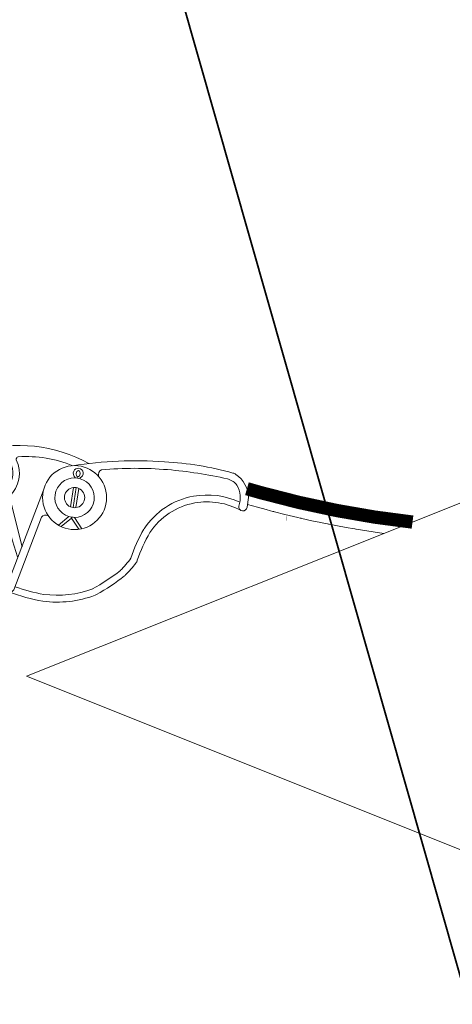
# Model space of a CAD drawing. Header units: millimetres. Extents: x 0 to 297, y 0 to 420.
# Tile 26 of 31: x 159.23 to 162.16, y 227.25 to 233.93. Entities that reach past the tile are written whole.
import ezdxf

# ---------------------------------------------------------------- set-up
doc = ezdxf.new("R2010")
doc.units = ezdxf.units.MM
for name, pattern in [('K5LT_BASIC', [0]), ('K5LT_THIN', [0]), ('K5LT_THIN_INCLUDED_TO_HATCHING', [0])]:
    doc.linetypes.add(name, pattern=pattern)
doc.layers.add('Системный слой', color=7, linetype='Continuous')

# ---------------------------------------------------------------- blocks, each defined once
blk = doc.blocks.new('U12')
at = {"layer": 'Системный слой', "color": 4, "linetype": 'K5LT_THIN', "lineweight": 9, "true_color": 0x00ffff}
for p, q in [((160.8417, 230.6232), (160.7746, 230.6421)), ((160.9015, 230.607), (160.8417, 230.6232)), ((160.9314, 230.5991), (160.9015, 230.607)), ((160.9463, 230.5952), (160.9314, 230.5991)), ((160.9538, 230.5933), (160.9463, 230.5952)), ((160.9576, 230.5923), (160.9538, 230.5933)), ((161.0265, 230.5749), (160.9576, 230.5923)), ((161.0863, 230.5605), (161.0265, 230.5749)), ((161.1162, 230.5534), (161.0863, 230.5605)), ((161.1312, 230.55), (161.1162, 230.5534)), ((161.1387, 230.5482), (161.1312, 230.55)), ((161.1424, 230.5474), (161.1387, 230.5482)), ((161.2113, 230.532), (161.1424, 230.5474)), ((161.2711, 230.5193), (161.2113, 230.532)), ((161.301, 230.5131), (161.2711, 230.5193)), ((161.316, 230.5101), (161.301, 230.5131)), ((161.3235, 230.5086), (161.316, 230.5101)), ((161.3272, 230.5079), (161.3235, 230.5086)), ((161.3961, 230.4945), (161.3272, 230.5079)), ((161.4559, 230.4835), (161.3961, 230.4945)), ((161.4858, 230.4783), (161.4559, 230.4835)), ((161.5008, 230.4757), (161.4858, 230.4783)), ((161.5082, 230.4744), (161.5008, 230.4757)), ((161.512, 230.4738), (161.5082, 230.4744)), ((161.6986, 230.4448), (161.512, 230.4738))]:
    blk.add_line(p, q, dxfattribs=at)
blk = doc.blocks.new('U15')
at = {"layer": 'Системный слой', "color": 7, "linetype": 'K5LT_THIN_INCLUDED_TO_HATCHING', "lineweight": 9, "true_color": 0xffffff}
for p, q in [((169.2772, 233.4766), (159.2772, 229.4766)), ((159.2772, 229.4766), (164.2772, 227.4766))]:
    blk.add_line(p, q, dxfattribs=at)
blk = doc.blocks.new('U80')
at = {"layer": 'Системный слой', "color": 4, "linetype": 'K5LT_THIN', "lineweight": 9, "true_color": 0x00ffff}
for p, q in [((159.6047, 230.8275), (159.6039, 230.8223)), ((159.6237, 230.8295), (159.6224, 230.8208)), ((159.6413, 230.822), (159.6405, 230.8168)), ((159.594, 230.7567), (159.5744, 230.6258)), ((159.6127, 230.7565), (159.5923, 230.6205)), ((159.6306, 230.7512), (159.611, 230.6203)), ((159.3908, 230.7388), (159.1388, 230.0777)), ((159.1614, 230.6971), (159.2464, 230.3549)), ((160.7718, 230.624), (160.7818, 230.6902)), ((159.3776, 230.5555), (159.1901, 230.0637)), ((159.5645, 230.5602), (159.4943, 230.5006)), ((159.5817, 230.5499), (159.5826, 230.5562)), ((159.6011, 230.5547), (159.6507, 230.4771)), ((159.5118, 230.4916), (159.5817, 230.5499)), ((159.6314, 230.4736), (159.5817, 230.5499))]:
    blk.add_line(p, q, dxfattribs=at)
for centre, radius, start, end in [((159.214, 230.0261), 1.0168, 61.52816, 105.33197), ((159.0156, 230.8555), 0.1685, 260.83939, 88.5089), ((159.0139, 230.854), 0.1674, 114.24101, 124.81167), ((159.2244, 230.9489), 0.0171, 103.27649, 191.5636), ((159.2714, 230.117), 0.8501, 67.9627, 93.43753), ((159.0115, 230.8535), 0.2166, 313.767, 25.1137), ((159.6025, 230.6885), 0.2168, 0, 180), ((160.0175, 228.1995), 2.7389, 85.94096, 98.9716), ((159.6281, 230.8528), 0.0345, 83.00106, 227.21188), ((159.6263, 230.8531), 0.0345, 295.70975, 79.92058), ((160.0105, 228.1341), 2.7529, 85.37011, 94.70527), ((160.0849, 228.7177), 2.2175, 74.54218, 86.72974), ((159.6025, 230.6885), 0.1338, 89.40766, 253.51398), ((159.6025, 230.6885), 0.1338, 73.51398, 89.40766), ((159.6364, 230.8493), 0.0236, 105.66403, 237.2576), ((159.6173, 230.8522), 0.0236, 285.66403, 57.2576), ((159.8066, 230.8406), 0.0431, 120.47026, 190.06443), ((160.2273, 230.8116), 0.0667, 85.23201, 85.37011), ((159.9846, 227.9015), 2.9868, 77.33651, 85.23201), ((160.6582, 230.7908), 0.0667, 55.83259, 74.54218), ((160.6582, 230.7908), 0.0667, 55.83259, 74.54218), ((160.585, 230.683), 0.1969, 2.09103, 55.83259), ((159.0156, 230.8555), 0.1689, 216.74643, 260.83939), ((159.6025, 230.6885), 0.0687, 97.07245, 245.84919), ((159.6025, 230.6885), 0.0687, 65.84919, 97.07245), ((159.6025, 230.6885), 0.1338, 269.40766, 73.51398), ((159.6025, 230.6885), 0.0687, 277.07245, 65.84919), ((160.6248, 230.7507), 0.0667, 57.84964, 77.33651), ((160.916, 231.214), 0.4806, 237.84964, 240.26161), ((160.6446, 230.7388), 0.0667, 31.71759, 60.26161), ((160.5624, 230.688), 0.1632, 339.18015, 31.71759), ((158.9707, 230.5185), 0.1713, 19.33042, 83.96874), ((159.6025, 230.6885), 0.2168, 180, 0), ((160.4975, 230.1999), 0.5059, 100.15215, 146.87847), ((160.5007, 230.1818), 0.5243, 65.07834, 100.14792), ((159.6025, 230.6885), 0.0687, 245.84919, 277.07245), ((160.4975, 230.1999), 0.4593, 100.15215, 146.87847), ((160.5009, 230.1745), 0.4849, 61.69601, 100.01425), ((160.7434, 230.627), 0.0286, 173.96457, 353.96457), ((164.6359, 232.0064), 5.6867, 194.57736, 197.59833), ((159.4057, 230.5367), 0.0338, 56.18375, 146.18375), ((159.6025, 230.6885), 0.1338, 253.51398, 269.40766), ((160.9582, 229.9542), 1.0271, 149.56454, 161.66334), ((160.9664, 229.9499), 0.9896, 149.59266, 161.54514), ((159.3515, 230.7447), 0.7861, 315.53062, 323.60013), ((159.2608, 230.8259), 0.9546, 316.0933, 322.40982), ((159.9644, 230.2843), 0.0667, 322.40982, 341.54514), ((158.9962, 231.3713), 1.4918, 299.19599, 307.91131), ((158.9762, 231.399), 1.5726, 299.52967, 307.86504), ((159.9005, 230.2102), 0.0667, 307.86504, 316.0933), ((159.5778, 231.1133), 1.0965, 249.76775, 260.38483), ((159.1655, 230.0748), 0.0269, 167.76436, 335.73145), ((159.5873, 231.1568), 1.1876, 248.99098, 260.28448), ((159.4844, 230.7142), 0.7345, 262.37293, 290.51527), ((159.4844, 230.7142), 0.6878, 262.37293, 290.51527), ((159.7184, 230.0887), 0.0667, 290.51527, 299.52967)]:
    blk.add_arc(centre, radius, start, end, dxfattribs=at)

msp = doc.modelspace()

# ---------------------------------------------------------------- linework, layer by layer
at = {"layer": 'Системный слой', "color": 3, "linetype": 'K5LT_BASIC', "lineweight": 35, "true_color": 0x00ff00}
msp.add_line((155.571931, 250.774018), (165.044463, 217.515402), dxfattribs=at)
at = {"layer": 'Системный слой', "color": 4, "linetype": 'K5LT_THIN', "true_color": 0x00ffff, "const_width": 0.09}
for points in [[(161.892792, 230.522485), (161.635847, 230.556413), (161.378741, 230.601008), (161.121475, 230.656268), (160.864049, 230.722196), (160.77062, 230.74875)], [(161.037614, 230.57627), (161.036531, 230.576275)]]:
    msp.add_lwpolyline(points, dxfattribs=at)
at = {"layer": 'Системный слой', "color": 3, "linetype": 'K5LT_BASIC', "true_color": 0x00ff00, "const_width": 0.35}
msp.add_lwpolyline([(158.974959, 230.045202), (159.07418, 230.071168), (159.139219, 230.080478)], dxfattribs=at)

# ---------------------------------------------------------------- block references
at = {"layer": 'Системный слой'}
for name in ['U15', 'U80', 'U12']:
    msp.add_blockref(name, (0, 0), dxfattribs=at)

doc.saveas('drawing.dxf')
